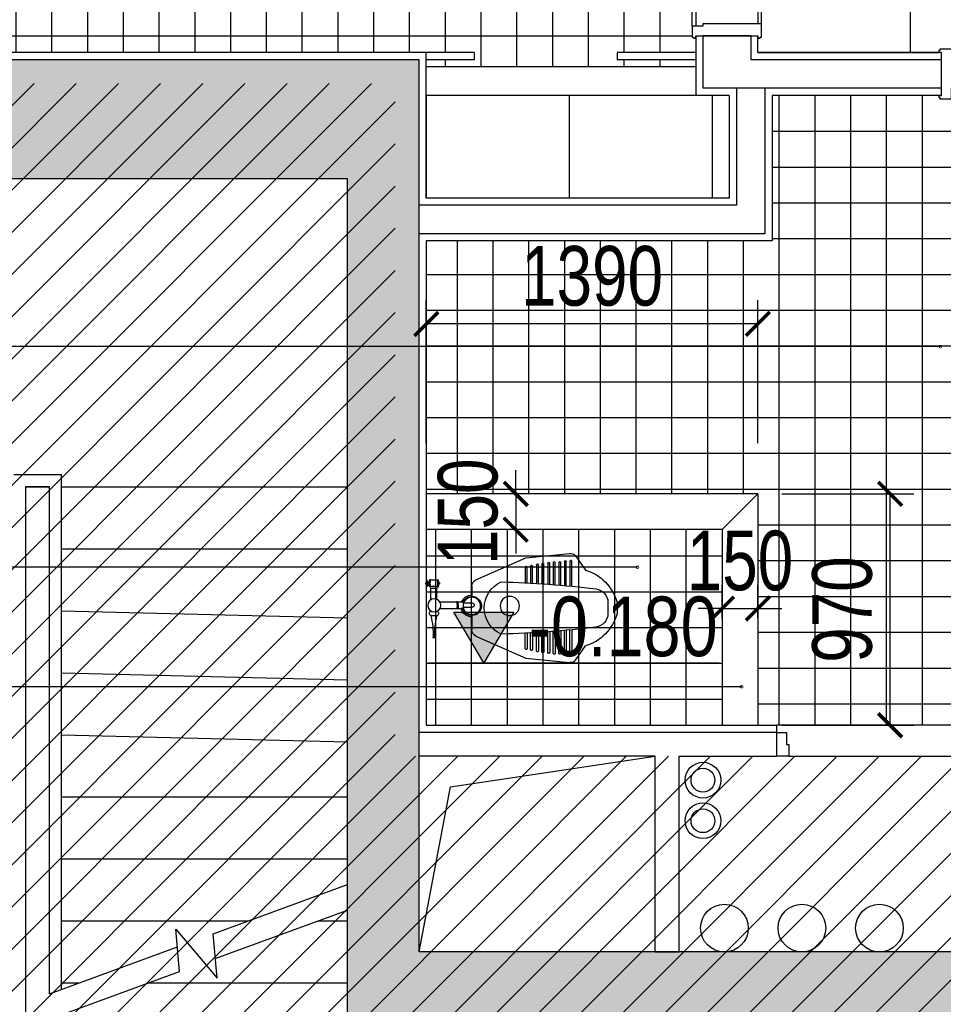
# Model space of a CAD drawing. Header units: millimetres. Extents: x -539149 to -534375, y 505028 to 505469.
# Tile 98 of 135: x -535480 to -535442, y 505298 to 505339. Entities that reach past the tile are written whole.
import ezdxf
from ezdxf.enums import TextEntityAlignment as Align

# ---------------------------------------------------------------- set-up
doc = ezdxf.new("R2010")
doc.units = ezdxf.units.MM
doc.header["$LTSCALE"] = 10
doc.layers.get('Defpoints').update_dxf_attribs({"color": 8})
for name, color, linetype in [('-排水立管', 41, 'Continuous'), ('-自喷立管', 221, 'Continuous'), ('01-井道标注', 3, 'Continuous'), ('A-建筑-原墙体', 2, 'Continuous'), ('A-建筑-拆墙', 251, 'Continuous'), ('A-建筑-新增墙体', 3, 'Continuous'), ('A-建筑-楼梯', 9, 'Continuous'), ('B-平面-到顶装饰造型线', 6, 'Continuous'), ('B-平面-完成面造型线', 6, 'Continuous'), ('B-平面-家具L', 30, 'Continuous'), ('B-平面-门洞线', 8, 'Continuous'), ('D-地面-尺寸', 4, 'Continuous'), ('D-地面-材料铺设', 251, 'Continuous'), ('D-地面底图', 8, 'Continuous'), ('D-地面造型线', 31, 'Continuous'), ('E--图例', 3, 'Continuous'), ('E-填充', 251, 'Continuous'), ('E-文本', 7, 'Continuous'), ('Q-立面-填充', 251, 'Continuous')]:
    doc.layers.add(name, color=color, linetype=linetype)
doc.styles.add('ar', font='arial.ttf')
doc.styles.add('CCD_DIM', font='txt', dxfattribs={"width": 0.8})
doc.styles.add('TXT', font='gbenor.shx', dxfattribs={"width": 0.7})
doc.dimstyles.new('1', dxfattribs={"dimscale": 0, "dimtxt": 2.5, "dimasz": 1.5, "dimexe": 1, "dimexo": 0, "dimgap": 0.3, "dimtad": 1, "dimdec": 0, "dimzin": 0, "dimdsep": 46, "dimtxsty": 'Standard', "dimblk": 'ARCHTICK', "dimcen": 0.09, "dimclrd": 8, "dimclre": 8, "dimclrt": 4, "dimadec": 0, "dimazin": 0, "dimtfac": 1, "dimtdec": 0, "dimtix": 1, "dimtofl": 0, "dimtmove": 2, "dimatfit": 3, "dimldrblk": 'DOTSMALL', "dimfxl": 5, "dimfxlon": 1, "dimtolj": 1, "dimtzin": 0, "dimarcsym": 0})
doc.dimstyles.new('1-1', dxfattribs={"dimscale": 0, "dimtxt": 2.5, "dimasz": 1, "dimexe": 1, "dimexo": 1, "dimgap": 0.75, "dimtad": 1, "dimdec": 0, "dimrnd": 0.005, "dimzin": 0, "dimdsep": 46, "dimtxsty": 'CCD_DIM', "dimblk": 'ARCHTICK', "dimcen": 0.13, "dimclrd": 44, "dimclre": 44, "dimclrt": 50, "dimadec": 0, "dimazin": 0, "dimtfac": 1, "dimtdec": 0, "dimtix": 1, "dimtmove": 2, "dimatfit": 3, "dimldrblk": 'HBA_Leader_Dot', "dimfxl": 5, "dimfxlon": 1, "dimtvp": 1, "dimtolj": 1, "dimtzin": 0, "dimarcsym": 0})

# ---------------------------------------------------------------- blocks, each defined once
blk = doc.blocks.new('WL')
at = {"layer": '-排水立管'}
for radius in [75, 50]:
    blk.add_circle((0, 0), radius, dxfattribs=at)
blk = doc.blocks.new('*E465')
at = {"layer": 'B-平面-到顶装饰造型线', "color": 6}
for points in [[(0, 35.6), (-45, 35.6), (-45, 40.6), (-50, 40.6), (-50, 50.6), (-40, 50.6), (-40, 310.6), (-50, 310.6), (-50, 320.6), (-45, 320.6), (-45, 325.6), (10, 325.6), (10, 80.6), (0, 80.6)], [(820, 35.6), (865, 35.6), (865, 40.6), (870, 40.6), (870, 50.6), (860, 50.6), (860, 310.6), (870, 310.6), (870, 320.6), (865, 320.6), (865, 325.6), (810, 325.6), (810, 80.6), (820, 80.6)]]:
    blk.add_lwpolyline(points, close=True, dxfattribs=at)
at = {"layer": 'B-平面-门洞线', "color": 8}
for p, q in [((10, 325.6), (810, 325.6)), ((0, 35.6), (820, 35.6))]:
    blk.add_line(p, q, dxfattribs=at)
at = {"layer": 'D-地面底图'}
for p, q in [((810, 310.6), (10, 310.6)), ((820, 50.6), (0, 50.6))]:
    blk.add_line(p, q, dxfattribs=at)
blk = doc.blocks.new('*E466')
at = {"layer": 'B-平面-到顶装饰造型线', "color": 6}
for points in [[(0, 35.6), (-45, 35.6), (-45, 40.6), (-50, 40.6), (-50, 50.6), (-40, 50.6), (-40, 230.6), (-50, 230.6), (-50, 240.6), (-45, 240.6), (-45, 245.6), (10, 245.6), (10, 80.6), (0, 80.6)], [(820, 35.6), (865, 35.6), (865, 40.6), (870, 40.6), (870, 50.6), (860, 50.6), (860, 230.6), (870, 230.6), (870, 240.6), (865, 240.6), (865, 245.6), (810, 245.6), (810, 80.6), (820, 80.6)]]:
    blk.add_lwpolyline(points, close=True, dxfattribs=at)
at = {"layer": 'B-平面-门洞线', "color": 8}
for p, q in [((10, 245.6), (810, 245.6)), ((0, 35.6), (820, 35.6))]:
    blk.add_line(p, q, dxfattribs=at)
at = {"layer": 'D-地面底图'}
for p, q in [((810, 230.6), (10, 230.6)), ((820, 50.6), (0, 50.6))]:
    blk.add_line(p, q, dxfattribs=at)
blk = doc.blocks.new('A$C49AE24D5')
at = {"layer": 'B-平面-家具L', "color": 8}
for p, q in [((-109.8, 350), (-80.1, 350)), ((-109.8, 350), (-105.9, 345.7)), ((-103.6, 344.5), (-86.9, 344.5)), ((-99.9, 344.5), (-99.9, 337.8)), ((-97.3, 353.8), (-93.6, 353.8)), ((-97.3, 353.8), (-97.3, 350)), ((-93.6, 353.8), (-93.6, 350)), ((-92.3, 344.5), (-92.3, 338.2)), ((-80.1, 350), (-84.7, 345.6)), ((-82.5, 331.2), (-82.5, 305.8)), ((-26, 331.2), (-75.3, 331.2)), ((-75.3, 331.2), (-75.3, 305.8)), ((40.5, 331.2), (40.5, 305.8)), ((-97.1, 298.6), (-97.1, 294.9)), ((-97.1, 294.9), (-93.3, 294.9)), ((-93.3, 298.4), (-93.3, 294.9)), ((-28, 305.8), (-75.3, 305.8)), ((-16.9, 293), (-16.9, 223.3)), ((10.5, 292.4), (10.5, 222.5)), ((131.6, 322.4), (131.6, 314.6)), ((-16.9, 218.8), (-16.9, 201.9)), ((10.5, 217.9), (10.5, 203.8)), ((-12.9, 193.2), (-12.9, 158.1)), ((5.2, 195.1), (5.2, 158.1)), ((-165.6, -69.4), (-165.6, -67.2)), ((-162.7, -64.4), (-97.2, -64.4)), ((-96.8, -72.3), (-162.7, -72.3)), ((113.5, -72.3), (179.5, -72.3)), ((179.5, -64.4), (113.9, -64.4)), ((182.3, -69.4), (182.3, -67.2)), ((-175.8, -117), (-175.8, -114.8)), ((-173, -112), (-94.5, -112)), ((-94, -119.9), (-173, -119.9)), ((-170, -92.3), (-170, -90.2)), ((-167.1, -87.3), (-95.9, -87.3)), ((-95.5, -95.2), (-167.1, -95.2)), ((110.7, -119.9), (189.7, -119.9)), ((189.7, -112), (111.2, -112)), ((112.2, -95.2), (183.9, -95.2)), ((183.9, -87.3), (112.7, -87.3)), ((186.7, -92.3), (186.7, -90.2)), ((192.6, -117), (192.6, -114.8)), ((-181.7, -164.3), (-181.7, -162.2)), ((-179.2, -139.9), (-179.2, -137.8)), ((-178.8, -159.3), (-91.2, -159.3)), ((-176.4, -134.9), (-93, -134.9)), ((-92.4, -142.8), (-176.4, -142.8)), ((195.6, -159.3), (108, -159.3)), ((109.2, -142.8), (193.1, -142.8)), ((193.1, -134.9), (109.7, -134.9)), ((196, -139.9), (196, -137.8)), ((198.4, -164.3), (198.4, -162.2)), ((-185.1, -187.3), (-185.1, -185.1)), ((-182.7, -206.1), (-87.6, -206.1)), ((-182.2, -182.2), (-89.5, -182.2)), ((-88.9, -190.1), (-182.2, -190.1)), ((-90.7, -167.2), (-178.8, -167.2)), ((199.5, -206.1), (104.3, -206.1)), ((105.6, -190.1), (199, -190.1)), ((199, -182.2), (106.2, -182.2)), ((107.4, -167.2), (195.6, -167.2)), ((201.8, -187.3), (201.8, -185.1)), ((-189, -234.1), (-189, -231.9)), ((-186.1, -229.1), (-85.6, -229.1)), ((-84.9, -237), (-186.1, -237)), ((-185.6, -211.2), (-185.6, -209)), ((-86.9, -214), (-182.7, -214)), ((101.6, -237), (202.9, -237)), ((202.9, -229.1), (102.3, -229.1)), ((103.6, -214), (199.5, -214)), ((202.3, -211.2), (202.3, -209)), ((205.7, -234.1), (205.7, -231.9)), ((-190.5, -257), (-190.5, -254.9)), ((-187.6, -252), (-83.5, -252)), ((-82.7, -259.9), (-187.6, -259.9)), ((99.5, -259.9), (204.3, -259.9)), ((204.3, -252), (100.2, -252)), ((207.2, -257), (207.2, -254.9)), ((-15.1, -411.4), (31.8, -411.4))]:
    blk.add_line(p, q, dxfattribs=at)
at = {"layer": 'B-平面-家具L'}
for p, q in [((-109.2, 143), (-201.4, -66.9)), ((-83.5, 159.1), (-40.5, 159.1)), ((40, 159.1), (100.3, 159.1)), ((125.9, 143), (218.1, -66.9)), ((-201.4, -66.9), (-220.4, -250.9)), ((218.1, -66.9), (237.1, -250.9)), ((-210.9, -275.2), (-150.7, -317.8)), ((227.7, -275.2), (167.4, -317.8)), ((227.7, -275.2), (167.4, -317.8)), ((-15.1, -449.5), (31.8, -449.5))]:
    blk.add_line(p, q, dxfattribs=at)
at = {"layer": 'B-平面-家具L', "color": 8}
for centre, radius in [((-2.7, 316.6), 27.5), ((-0.2, 159.1), 36.5), ((0, 0), 40.5)]:
    blk.add_circle(centre, radius, dxfattribs=at)
for centre, radius, start, end in [((-109, 333.3), 2.32, 99.4448, 261.7502), ((-43.5, 320), 66.8, 170.5374, 192.4331), ((-93.8, 290.1), 48, 75.2736, 109.9875), ((-93.7, 285.6), 48, 75.869, 109.0213), ((-104, 334.8), 2.32, 99.4448, 261.7502), ((-103.6, 347.4), 2.86, 215.7418, 270), ((-99.5, 335.5), 2.32, 99.4448, 261.7502), ((-92, 335.8), 2.32, 279.4448, 81.7502), ((-87.5, 335.4), 2.32, 279.4448, 81.7502), ((-86.9, 347.4), 2.86, 270, 320.9967), ((-78.9, 328.7), 4.36, 34.676, 145.324), ((-82.4, 334.4), 2.32, 279.4448, 81.7502), ((30.6, 325.8), 11.3, 28.5809, 151.4191), ((114.2, 618.6), 296.7, 255.6302, 273.3778), ((-108.4, 303.3), 2.32, 98.2498, 260.5552), ((-93.1, 346.5), 48, 250.0125, 284.7264), ((-93.1, 351), 48, 250.9787, 284.131), ((-78.9, 308.3), 4.36, 214.676, 325.324), ((-81.7, 302.2), 2.32, 278.2498, 80.5552), ((31.6, 307), 9.05, 187.8347, 352.1653), ((125, -94.7), 409.3, 89.0757, 101.9163), ((-16.6, 221.1), 2.32, 98.8473, 261.1527), ((-1.8, 264.4), 48, 250.61, 285.3238), ((-1.8, 268.9), 48, 251.5762, 284.7285), ((-11.5, 219.6), 2.32, 98.8473, 261.1527), ((-7, 218.9), 2.32, 98.8473, 261.1527), ((0.5, 218.7), 2.32, 278.8473, 81.1527), ((5, 219.1), 2.32, 278.8473, 81.1527), ((10.1, 220.2), 2.32, 278.8473, 81.1527), ((-0.2, 159.1), 40.3, 112.643, 76.8258), ((-7.9, 200.9), 9.15, 173.4781, 236.4469), ((1.5, 203.3), 8.98, 294.4682, 3.2741), ((-3.9, 158.1), 9.06, 180, 0), ((8.4, -13.9), 120.8, 24.7927, 155.2073), ((4351.4, 166), 4454.6, 181.6636, 186.7937), ((-4334.7, 166), 4454.6, 353.2063, 358.3364), ((-162.7, -67.2), 2.86, 90, 180), ((-162.7, -69.4), 2.86, 180, 270), ((179.5, -67.2), 2.86, 0, 90), ((179.5, -69.4), 2.86, 270, 0), ((-173, -114.8), 2.86, 90, 180), ((-173, -117), 2.86, 180, 270), ((-167.1, -90.2), 2.86, 90, 180), ((-167.1, -92.3), 2.86, 180, 270), ((183.9, -90.2), 2.86, 0, 90), ((183.9, -92.3), 2.86, 270, 0), ((189.7, -114.8), 2.86, 0, 90), ((189.7, -117), 2.86, 270, 0), ((-178.8, -162.2), 2.86, 90, 180), ((-178.8, -164.3), 2.86, 180, 270), ((-176.4, -137.8), 2.86, 90, 180), ((-176.4, -139.9), 2.86, 180, 270), ((193.1, -137.8), 2.86, 0, 90), ((193.1, -139.9), 2.86, 270, 0), ((195.6, -162.2), 2.86, 0, 90), ((195.6, -164.3), 2.86, 270, 0), ((-182.7, -209), 2.86, 90, 180), ((-182.2, -185.1), 2.86, 90, 180), ((-182.2, -187.3), 2.86, 180, 270), ((199, -185.1), 2.86, 0, 90), ((199, -187.3), 2.86, 270, 0), ((199.5, -209), 2.86, 0, 90), ((-186.1, -231.9), 2.86, 90, 180), ((-186.1, -234.1), 2.86, 180, 270), ((-182.7, -211.2), 2.86, 180, 270), ((199.5, -211.2), 2.86, 270, 0), ((202.9, -231.9), 2.86, 0, 90), ((202.9, -234.1), 2.86, 270, 0), ((-187.6, -254.9), 2.86, 90, 180), ((-187.6, -257), 2.86, 180, 270), ((204.3, -254.9), 2.86, 0, 90), ((204.3, -257), 2.86, 270, 0), ((-15.1, -354.2), 57.2, 186.7937, 270), ((31.8, -354.2), 57.2, 270, 353.2063)]:
    blk.add_arc(centre, radius, start, end, dxfattribs=at)
at = {"layer": 'B-平面-家具L'}
for centre, radius, start, end in [((-0.2, 159.1), 46, 111.3043, 180), ((-0.2, 159.1), 46, 0, 76.5592), ((-83.5, 130.5), 28.6, 90, 153.881), ((100.3, 130.5), 28.6, 26.119, 90), ((-191.9, -253.8), 28.6, 174.1067, 228.2734), ((208.7, -253.8), 28.6, 311.7266, 5.8933), ((38.2, -259), 197.8, 197.3003, 254.3935), ((-21.4, -259), 197.8, 285.6065, 342.6997)]:
    blk.add_arc(centre, radius, start, end, dxfattribs=at)
blk = doc.blocks.new('_ArchTick')
at = {"color": 0, "linetype": 'ByBlock', "const_width": 0.15}
blk.add_lwpolyline([(-0.5, -0.5), (0.5, 0.5)], dxfattribs=at)
blk = doc.blocks.new('*D458')
at = {"layer": 'D-地面-尺寸', "color": 44, "lineweight": -2, "ltscale": 0.01, "transparency": 16777216}
for p, q in [((-535448.473, 505318.899), (-535442.927, 505318.899)), ((-535443.927, 505309.199), (-535443.927, 505318.899)), ((-535448.473, 505309.199), (-535442.927, 505309.199))]:
    blk.add_line(p, q, dxfattribs=at)
at = {"layer": 'Defpoints', "color": 0, "ltscale": 0.01, "transparency": 16777216}
for p in [(-535449.473, 505318.899), (-535443.927, 505318.899), (-535449.473, 505309.199)]:
    blk.add_point(p, dxfattribs=at)
at = {"layer": 'D-地面-尺寸', "color": 44, "lineweight": -2, "ltscale": 0.01, "transparency": 16777216}
for p, rotation in [((-535443.927, 505318.899), 90), ((-535443.927, 505309.199), 270)]:
    blk.add_blockref('_ArchTick', p, dxfattribs=dict(at, rotation=rotation))
at = {"layer": 'D-地面-尺寸', "color": 50, "ltscale": 0.01, "transparency": 16777216, "insert": (-535445.927, 505314.049), "char_height": 2.5, "attachment_point": 5, "rotation": 90, "style": 'CCD_DIM'}
blk.add_mtext('\\A1;970', dxfattribs=at)
blk = doc.blocks.new('HBA_Leader_Dot')
at = {"color": 0, "linetype": 'ByBlock'}
blk.add_line((-5, 0), (-10, 0), dxfattribs=at)
at = {"color": 0, "linetype": 'ByBlock', "const_width": 5}
blk.add_lwpolyline([(-2.5, 0, 1), (2.5, 0, 1)], format="xyb", close=True, dxfattribs=at)
blk = doc.blocks.new('*D459')
at = {"layer": 'D-地面-尺寸', "color": 44, "lineweight": -2, "ltscale": 0.01, "transparency": 16777216}
for p, q in [((-535450.973, 505313.692), (-535450.973, 505315.09)), ((-535449.473, 505313.692), (-535449.473, 505315.09)), ((-535450.973, 505314.09), (-535451.973, 505314.09)), ((-535450.973, 505314.09), (-535449.473, 505314.09)), ((-535449.473, 505314.09), (-535448.473, 505314.09))]:
    blk.add_line(p, q, dxfattribs=at)
at = {"layer": 'Defpoints', "color": 0, "ltscale": 0.01, "transparency": 16777216}
for p in [(-535449.473, 505314.09), (-535450.973, 505312.692), (-535449.473, 505312.692)]:
    blk.add_point(p, dxfattribs=at)
at = {"layer": 'D-地面-尺寸', "color": 44, "lineweight": -2, "ltscale": 0.01, "transparency": 16777216}
blk.add_blockref('_ArchTick', (-535450.973, 505314.09), dxfattribs=at)
at = {"layer": 'D-地面-尺寸', "color": 44, "lineweight": -2, "ltscale": 0.01, "transparency": 16777216, "rotation": 180}
blk.add_blockref('_ArchTick', (-535449.473, 505314.09), dxfattribs=at)
at = {"layer": 'D-地面-尺寸', "color": 50, "ltscale": 0.01, "transparency": 16777216, "insert": (-535450.223, 505316.09), "char_height": 2.5, "attachment_point": 5, "style": 'CCD_DIM'}
blk.add_mtext('\\A1;150', dxfattribs=at)
blk = doc.blocks.new('*D460')
at = {"layer": 'D-地面-尺寸', "color": 44, "lineweight": -2, "ltscale": 0.01, "transparency": 16777216}
for p, q in [((-535463.373, 505321.022), (-535463.373, 505327.022)), ((-535449.473, 505321.022), (-535449.473, 505327.022)), ((-535449.473, 505326.022), (-535463.373, 505326.022))]:
    blk.add_line(p, q, dxfattribs=at)
at = {"layer": 'Defpoints', "color": 0, "ltscale": 0.01, "transparency": 16777216}
for p in [(-535463.373, 505326.022), (-535463.373, 505318.899), (-535449.473, 505318.899)]:
    blk.add_point(p, dxfattribs=at)
at = {"layer": 'D-地面-尺寸', "color": 44, "lineweight": -2, "ltscale": 0.01, "transparency": 16777216, "rotation": 180}
blk.add_blockref('_ArchTick', (-535463.373, 505326.022), dxfattribs=at)
at = {"layer": 'D-地面-尺寸', "color": 44, "lineweight": -2, "ltscale": 0.01, "transparency": 16777216}
blk.add_blockref('_ArchTick', (-535449.473, 505326.022), dxfattribs=at)
at = {"layer": 'D-地面-尺寸', "color": 50, "ltscale": 0.01, "transparency": 16777216, "insert": (-535456.423, 505328.022), "char_height": 2.5, "attachment_point": 5, "style": 'CCD_DIM'}
blk.add_mtext('\\A1;1390', dxfattribs=at)
blk = doc.blocks.new('*D461')
at = {"layer": 'D-地面-尺寸', "color": 44, "lineweight": -2, "ltscale": 0.01, "transparency": 16777216}
for p, q in [((-535459.624, 505318.899), (-535459.624, 505319.899)), ((-535454.627, 505318.899), (-535460.624, 505318.899)), ((-535459.624, 505318.899), (-535459.624, 505317.399)), ((-535455.368, 505317.399), (-535460.624, 505317.399)), ((-535459.624, 505317.399), (-535459.624, 505316.399))]:
    blk.add_line(p, q, dxfattribs=at)
at = {"layer": 'Defpoints', "color": 0, "ltscale": 0.01, "transparency": 16777216}
for p in [(-535453.627, 505318.899), (-535459.624, 505317.399), (-535454.368, 505317.399)]:
    blk.add_point(p, dxfattribs=at)
at = {"layer": 'D-地面-尺寸', "color": 44, "lineweight": -2, "ltscale": 0.01, "transparency": 16777216}
for p, rotation in [((-535459.624, 505318.899), 270), ((-535459.624, 505317.399), 90)]:
    blk.add_blockref('_ArchTick', p, dxfattribs=dict(at, rotation=rotation))
at = {"layer": 'D-地面-尺寸', "color": 50, "ltscale": 0.01, "transparency": 16777216, "insert": (-535461.624, 505318.149), "char_height": 2.5, "attachment_point": 5, "rotation": 90, "style": 'CCD_DIM'}
blk.add_mtext('\\A1;150', dxfattribs=at)
blk = doc.blocks.new('_DOTSMALL')
at = {"color": 0, "linetype": 'ByBlock', "const_width": 0.5}
blk.add_lwpolyline([(-0.0625, 0, 1), (0.0625, 0, 1)], format="xyb", close=True, dxfattribs=at)
blk = doc.blocks.new('Elevation')
at = {"layer": 'E--图例'}
blk.add_hatch(color=8, dxfattribs=at).paths.add_polyline_path([(4.167, 2.475), (2.698, 0), (1.229, 2.475)])
blk.add_line((0, 0), (14.202, 0), dxfattribs=at)
blk.add_lwpolyline([(4.167, 2.475), (2.698, 0), (1.229, 2.475)], close=True, dxfattribs=at)
at = {"layer": 'E-文本', "style": 'TXT', "width": 0.725091}
blk.add_attdef('ELEV', text='', height=2.5, dxfattribs=at).set_placement((4.892, 0.323), (14.257, 0.323), align=Align.FIT)

msp = doc.modelspace()

# ---------------------------------------------------------------- hatches: boundary and pattern name
at = {"layer": 'D-地面-材料铺设', "ltscale": 0.01}
h = msp.add_hatch(dxfattribs=at)
h.set_pattern_fill('_USER', color=256, scale=150, style=0, double=1, pattern_type=0)
h.set_pattern_definition([(0, (-535452.0732, 505348.5987), (0, 1.5), []), (90, (-535452.0732, 505348.5987), (-1.5, 9e-17), [])])
h.paths.add_polyline_path([(-535452.223, 505346.699), (-535452.223, 505347.199), (-535452.073, 505347.199), (-535452.073, 505348.599), (-535478.673, 505348.599), (-535478.673, 505358.599), (-535478.673, 505362.399), (-535495.873, 505362.399), (-535495.873, 505337.399), (-535463.373, 505337.399), (-535461.373, 505337.399), (-535461.373, 505337.099), (-535463.373, 505337.099), (-535463.373, 505336.799), (-535452.073, 505336.799), (-535452.073, 505337.099), (-535455.373, 505337.099), (-535455.373, 505337.399), (-535452.073, 505337.399), (-535452.073, 505337.999), (-535452.223, 505337.999), (-535452.223, 505338.499)])
h = msp.add_hatch(dxfattribs=at)
h.set_pattern_fill('_USER', color=256, scale=800, style=0, double=1, pattern_type=0)
h.set_pattern_definition([(0, (-535443.073, 505337.399), (0, 8), []), (90, (-535443.073, 505337.399), (-8, 5e-16), [])])
h.paths.add_polyline_path([(-535427.073, 505349.899), (-535427.223, 505349.899), (-535427.223, 505350.399), (-535427.073, 505350.399), (-535427.073, 505358.599), (-535449.473, 505358.599), (-535449.473, 505347.199), (-535449.323, 505347.199), (-535449.323, 505346.599), (-535449.323, 505338.599), (-535449.323, 505337.999), (-535449.473, 505337.999), (-535449.473, 505337.399), (-535441.873, 505337.399), (-535441.873, 505337.549), (-535441.273, 505337.549), (-535433.273, 505337.549), (-535432.673, 505337.549), (-535432.673, 505337.399), (-535427.223, 505337.399), (-535427.223, 505337.899), (-535427.073, 505337.899)])
h = msp.add_hatch(dxfattribs=at)
h.set_pattern_fill('_USER', color=256, scale=150, style=0, double=1, pattern_type=0)
h.set_pattern_definition([(0, (-535432.0732, 505335.5987), (0, 1.5), []), (90, (-535432.0732, 505335.5987), (-1.5, 9e-17), [])])
h.paths.add_polyline_path([(-535428.273, 505329.799), (-535432.073, 505329.799), (-535432.073, 505335.599), (-535432.673, 505335.599), (-535432.673, 505335.449), (-535433.173, 505335.449), (-535441.373, 505335.449), (-535441.873, 505335.449), (-535441.873, 505335.599), (-535448.873, 505335.599), (-535448.873, 505329.499), (-535463.373, 505329.499), (-535463.373, 505318.899), (-535449.473, 505318.899), (-535449.473, 505309.199), (-535448.673, 505309.199), (-535436.973, 505309.199), (-535428.273, 505309.199)])
h = msp.add_hatch(dxfattribs=at)
h.set_pattern_fill('_USER', color=256, scale=600, style=0, double=1, pattern_type=0)
h.set_pattern_definition([(0, (-535463.373, 505331.2987), (0, 6), []), (90, (-535463.373, 505331.2987), (-6, 4e-16), [])])
h.paths.add_polyline_path([(-535450.673, 505335.599), (-535452.073, 505335.599), (-535463.373, 505335.599), (-535463.373, 505331.299), (-535450.673, 505331.299)])
h = msp.add_hatch(dxfattribs=at)
h.set_pattern_fill('_USER', color=256, scale=150, style=0, double=1, pattern_type=0)
h.set_pattern_definition([(0, (-535450.9732, 505313.2987), (0, 1.5), []), (90, (-535450.9732, 505313.2987), (-1.5, 9e-17), [])])
h.paths.add_polyline_path([(-535450.973, 505317.399), (-535463.373, 505317.399), (-535463.373, 505309.199), (-535450.973, 505309.199)])
at = {"layer": 'E-填充', "ltscale": 0.01}
msp.add_hatch(color=256, dxfattribs=at).paths.add_polyline_path([(-535492.673, 505332.099), (-535466.673, 505332.099), (-535466.673, 505308.399), (-535466.673, 505290.199), (-535463.673, 505290.199), (-535463.673, 505296.699), (-535455.773, 505296.699), (-535429.773, 505296.699), (-535429.773, 505273.699), (-535435.773, 505273.699), (-535435.773, 505270.699), (-535426.773, 505270.699), (-535426.773, 505299.699), (-535429.173, 505299.699), (-535429.173, 505299.699), (-535429.773, 505299.699), (-535444.356, 505299.699, -0.008767), (-535444.391, 505299.699), (-535447.606, 505299.699, -0.008767), (-535447.641, 505299.699), (-535450.856, 505299.699, -0.008767), (-535450.891, 505299.699), (-535455.773, 505299.699), (-535463.673, 505299.699), (-535463.673, 505299.699), (-535463.673, 505308.399), (-535463.673, 505337.099), (-535498.173, 505337.099), (-535498.173, 505337.099), (-535498.173, 505270.699), (-535496.173, 505270.699), (-535485.173, 505270.699), (-535485.173, 505273.699), (-535492.673, 505273.699)])
at = {"layer": 'Q-立面-填充', "ltscale": 0.005}
h = msp.add_hatch(dxfattribs=at)
h.set_pattern_fill('ANSI31', color=256, scale=1000, style=0)
h.set_pattern_definition([(45, (-535497.1732, 505189.6987), (-0.883883, 0.883883), [])])
h.paths.add_polyline_path([(-535434.573, 505189.699), (-535427.773, 505189.699), (-535427.773, 505307.899), (-535464.673, 505307.899), (-535464.673, 505336.099), (-535497.173, 505336.099), (-535497.173, 505249.699), (-535458.473, 505249.699), (-535458.473, 505210.399), (-535434.573, 505210.399)])

# ---------------------------------------------------------------- linework, layer by layer
at = {"layer": '-自喷立管', "ltscale": 0.01}
for centre in [(-535450.873, 505300.699, 0.069), (-535447.623, 505300.699, 0.069), (-535444.373, 505300.699, 0.069)]:
    msp.add_circle(centre, 1, dxfattribs=at)
at = {"layer": '01-井道标注', "ltscale": 0.01, "elevation": 0.069}
msp.add_lwpolyline([(-535463.673, 505299.699), (-535462.356, 505306.619), (-535453.773, 505307.899)], dxfattribs=at)
at = {"layer": 'A-建筑-原墙体', "ltscale": 0.01}
for p, q in [((-535449.773, 505338.099, 0.069), (-535451.773, 505338.099, 0.069)), ((-535451.773, 505338.099, 0.069), (-535451.773, 505335.899, 0.069)), ((-535451.773, 505338.099, 0.069), (-535449.773, 505338.099, 0.069)), ((-535449.773, 505338.099, 0.069), (-535449.773, 505337.099, 0.069)), ((-535463.673, 505337.099, 0.069), (-535498.173, 505337.099, 0.069)), ((-535463.673, 505308.399, 0.069), (-535463.673, 505337.099, 0.069)), ((-535441.773, 505337.099, 0.069), (-535449.773, 505337.099, 0.069)), ((-535441.773, 505335.899, 0.069), (-535441.773, 505337.099, 0.069)), ((-535441.773, 505335.899, 0.069), (-535451.773, 505335.899, 0.069)), ((-535466.673, 505332.099, 0.069), (-535492.673, 505332.099, 0.069)), ((-535466.673, 505308.399, 0.069), (-535466.673, 505332.099, 0.069)), ((-535448.673, 505308.899, 0.069), (-535463.673, 505308.899, 0.069)), ((-535448.673, 505307.899, 0.069), (-535448.673, 505308.899, 0.069)), ((-535466.673, 505290.199, 0.069), (-535466.673, 505308.399, 0.069)), ((-535463.673, 505299.699, 0.069), (-535463.673, 505308.399, 0.069)), ((-535453.773, 505307.899, 0.069), (-535463.673, 505307.899, 0.069)), ((-535453.773, 505299.699, 0.069), (-535453.773, 505307.899, 0.069)), ((-535452.773, 505299.699, 0.069), (-535452.773, 505307.899, 0.069)), ((-535452.773, 505307.899, 0.069), (-535448.673, 505307.899, 0.069)), ((-535455.773, 505299.699, 0.069), (-535463.673, 505299.699, 0.069)), ((-535429.773, 505299.699, 0.069), (-535455.773, 505299.699, 0.069)), ((-535453.773, 505299.699, 0.069), (-535452.773, 505299.699, 0.069))]:
    msp.add_line(p, q, dxfattribs=at)
at = {"layer": 'A-建筑-新增墙体', "ltscale": 0.01}
for p, q in [((-535450.373, 505335.899, 0.069), (-535450.373, 505330.999, 0.069)), ((-535449.173, 505335.899, 0.069), (-535449.173, 505329.799, 0.069)), ((-535450.373, 505330.999, 0.069), (-535463.673, 505330.999, 0.069)), ((-535449.173, 505329.799, 0.069), (-535463.673, 505329.799, 0.069))]:
    msp.add_line(p, q, dxfattribs=at)
at = {"layer": 'A-建筑-楼梯', "ltscale": 0.01}
for p, q in [((-535466.673, 505319.199, 0.069), (-535466.673, 505332.099, 0.069)), ((-535478.673, 505319.699, 0.069), (-535480.673, 505319.699, 0.069)), ((-535478.673, 505298.127, 0.069), (-535478.673, 505319.699, 0.069)), ((-535480.173, 505319.199, 0.069), (-535480.173, 505287.999, 0.069)), ((-535479.173, 505319.199, 0.069), (-535480.173, 505319.199, 0.069)), ((-535480.173, 505319.199, 0.069), (-535480.173, 505287.999, 0.069)), ((-535480.173, 505319.199, 0.069), (-535479.173, 505319.199, 0.069)), ((-535479.173, 505297.944, 0.069), (-535479.173, 505319.199, 0.069)), ((-535479.173, 505297.944, 0.069), (-535479.173, 505319.199, 0.069)), ((-535478.673, 505319.199, 0.069), (-535466.673, 505319.199, 0.069)), ((-535478.673, 505319.199, 0.069), (-535466.673, 505319.199, 0.069)), ((-535466.673, 505302.519, 0.069), (-535466.673, 505319.199, 0.069)), ((-535449.473, 505318.899, 0.069), (-535463.373, 505318.899, 0.069)), ((-535449.473, 505318.899, 0.069), (-535449.473, 505309.199, 0.069)), ((-535478.673, 505316.599, 0.069), (-535466.673, 505316.599, 0.069)), ((-535478.673, 505313.999, 0.069), (-535466.673, 505313.699, 0.069)), ((-535478.673, 505311.399, 0.069), (-535466.673, 505311.099, 0.069)), ((-535478.673, 505308.799, 0.069), (-535466.673, 505308.499, 0.069)), ((-535478.673, 505306.199, 0.069), (-535466.673, 505306.199, 0.069)), ((-535478.673, 505303.599, 0.069), (-535466.673, 505303.599, 0.069)), ((-535472.313, 505300.454, 0.069), (-535466.673, 505302.519, 0.069)), ((-535472.221, 505299.423, 0.069), (-535466.673, 505301.454, 0.069)), ((-535478.673, 505300.999, 0.069), (-535470.826, 505300.999, 0.069)), ((-535467.916, 505300.999, 0.069), (-535466.673, 505300.999, 0.069)), ((-535473.721, 505298.874, 0.069), (-535473.879, 505300.652, 0.069)), ((-535473.879, 505300.652, 0.069), (-535472.147, 505298.594, 0.069)), ((-535472.147, 505298.594, 0.069), (-535472.313, 505300.454, 0.069)), ((-535479.173, 505297.944, 0.069), (-535473.813, 505299.906, 0.069)), ((-535479.173, 505296.879, 0.069), (-535473.721, 505298.874, 0.069)), ((-535478.673, 505298.399, 0.069), (-535477.93, 505298.399, 0.069)), ((-535475.02, 505298.399, 0.069), (-535466.673, 505298.399, 0.069))]:
    msp.add_line(p, q, dxfattribs=at)
at = {"layer": 'B-平面-完成面造型线', "ltscale": 0.01}
for p, q in [((-535452.073, 505338.099, 0.069), (-535452.073, 505335.599, 0.069)), ((-535449.473, 505337.399, 0.069), (-535449.473, 505338.099, 0.069)), ((-535463.373, 505337.399, 0.069), (-535495.873, 505337.399, 0.069)), ((-535461.373, 505337.399, 0.069), (-535463.373, 505337.399, 0.069)), ((-535463.373, 505331.299, 0.069), (-535463.373, 505337.399, 0.069)), ((-535461.373, 505337.399, 0.069), (-535461.373, 505337.099, 0.069)), ((-535452.073, 505337.399, 0.069), (-535455.373, 505337.399, 0.069)), ((-535455.373, 505337.399, 0.069), (-535455.373, 505337.099, 0.069)), ((-535441.773, 505337.399, 0.069), (-535449.473, 505337.399, 0.069)), ((-535461.373, 505337.099, 0.069), (-535463.373, 505337.099, 0.069)), ((-535452.073, 505337.099, 0.069), (-535455.373, 505337.099, 0.069)), ((-535450.673, 505335.599, 0.069), (-535452.073, 505335.599, 0.069)), ((-535450.673, 505335.599, 0.069), (-535450.673, 505331.299, 0.069)), ((-535450.673, 505331.299, 0.069), (-535463.373, 505331.299, 0.069)), ((-535448.873, 505329.499, 0.069), (-535463.373, 505329.499, 0.069)), ((-535448.673, 505308.899, 0.069), (-535448.673, 505309.199, 0.069))]:
    msp.add_line(p, q, dxfattribs=at)
at = {"layer": 'B-平面-完成面造型线', "ltscale": 0.01, "elevation": 0.069}
for points in [[(-535441.773, 505335.599), (-535448.873, 505335.599)], [(-535441.773, 505335.599), (-535448.873, 505335.599), (-535448.873, 505329.499)], [(-535463.373, 505329.499), (-535463.373, 505309.199), (-535448.673, 505309.199)], [(-535448.273, 505308.899), (-535448.273, 505308.399), (-535448.173, 505308.399), (-535448.173, 505307.899), (-535448.673, 505307.899), (-535448.673, 505308.899), (-535448.273, 505308.899)]]:
    msp.add_lwpolyline(points, dxfattribs=at)
at = {"layer": 'B-平面-家具L', "ltscale": 0.01}
for p, q in [((-535452.073, 505336.799, 0.069), (-535463.373, 505336.799, 0.069)), ((-535452.073, 505335.599, 0.069), (-535463.373, 505335.599, 0.069))]:
    msp.add_line(p, q, dxfattribs=at)
at = {"layer": 'B-平面-门洞线', "ltscale": 0.01}
for p, q in [((-535436.973, 505309.199, 0.069), (-535448.673, 505309.199, 0.069)), ((-535448.173, 505307.899, 0.069), (-535437.473, 505307.899, 0.069))]:
    msp.add_line(p, q, dxfattribs=at)
at = {"layer": 'D-地面造型线', "ltscale": 0.01}
for q in [(-535449.473, 505318.899, 0.069), (-535463.373, 505317.399, 0.069), (-535450.973, 505309.199, 0.069)]:
    msp.add_line((-535450.973, 505317.399, 0.069), q, dxfattribs=at)

# ---------------------------------------------------------------- block references
at = {"layer": '-排水立管', "ltscale": 0.01, "xscale": 0.01, "yscale": 0.01, "zscale": 0.01}
for p in [(-535451.773, 505306.898, 0.069), (-535451.773, 505305.199, 0.069)]:
    msp.add_blockref('WL', p, dxfattribs=at)
at = {"ltscale": 0.01, "xscale": -0.01, "yscale": 0.01, "zscale": 0.01, "rotation": 270}
msp.add_blockref('*E465', (-535452.579, 505338.499, 0.069), dxfattribs=at)
at = {"ltscale": 0.01, "xscale": -0.01, "yscale": 0.01, "zscale": 0.01}
msp.add_blockref('*E466', (-535433.173, 505335.093, 0.069), dxfattribs=at)
at = {"layer": 'B-平面-家具L', "ltscale": 0.01, "xscale": -0.01, "yscale": 0.01, "zscale": 0.01, "rotation": 90}
msp.add_blockref('A$C49AE24D5', (-535459.873, 505314.199, 0.069), dxfattribs=at)
at = {"layer": 'E-文本'}
ref = msp.add_blockref('Elevation', (-535463.273, 505311.818), dxfattribs=dict(at, xscale=0.8571428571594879, yscale=0.8571428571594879, zscale=0.8571428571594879))
ref.add_attrib('ELEV', '-0.180', (-535459.08, 505312.095, 0), dxfattribs={"layer": '0', "height": 2.5, "style": 'ar', "width": 0.8})

# ---------------------------------------------------------------- dimensions: what is measured, and where the dimension line sits
at = {"layer": 'D-地面-尺寸', "ltscale": 0.01}
for base, p1, p2, picture, middle in [((-535463.373, 505326.022, 0.069), (-535449.473, 505318.899, 0.069), (-535463.373, 505318.899, 0.069), '*D460', (-535456.423, 505328.022, 0.069)), ((-535449.473, 505314.09, 0.069), (-535450.973, 505312.692, 0.069), (-535449.473, 505312.692, 0.069), '*D459', (-535450.223, 505316.09, 0.069))]:
    dim = msp.add_linear_dim(base=base, p1=p1, p2=p2, dimstyle='1-1', override={"dimscale": 1, "dimlfac": 100}, dxfattribs=at)
    dim.commit()
    dim.dimension.update_dxf_attribs({"geometry": picture, "text_midpoint": middle})
for base, p1, p2, picture, middle in [((-535459.624, 505317.399, 0.069), (-535453.627, 505318.899, 0.069), (-535454.368, 505317.399, 0.069), '*D461', (-535461.624, 505318.149, 0.069)), ((-535443.927, 505318.899, 0.069), (-535449.473, 505309.199, 0.069), (-535449.473, 505318.899, 0.069), '*D458', (-535445.927, 505314.049, 0.069))]:
    dim = msp.add_linear_dim(base=base, p1=p1, p2=p2, angle=90, dimstyle='1-1', override={"dimscale": 1, "dimlfac": 100}, dxfattribs=at)
    dim.commit()
    dim.dimension.update_dxf_attribs({"geometry": picture, "text_midpoint": middle})

# ---------------------------------------------------------------- leaders
at = {"layer": 'A-建筑-拆墙'}
for points in [[(-535441.82, 505325.073), (-535537.518, 505325.073)], [(-535454.52, 505315.824), (-535537.518, 505315.824)], [(-535450.15, 505310.814), (-535537.518, 505310.814)]]:
    msp.add_leader(points, dimstyle='1', override={"dimscale": 0.117162, "dimasz": 2, "dimtad": 0}, dxfattribs=at)

doc.saveas('drawing.dxf')
